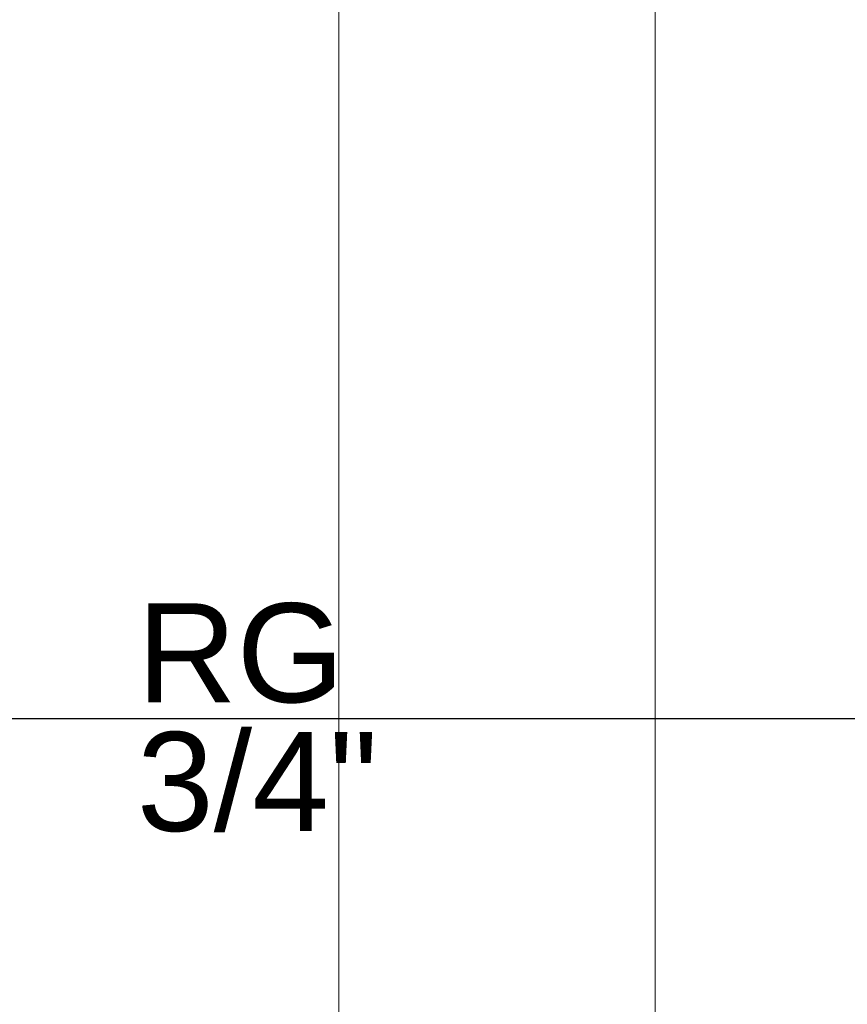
# Model space of a CAD drawing. Header units: millimetres. Extents: x -16331 to -10174, y -4135 to -3584.
# Tile 115 of 256: x -10349.16 to -10347.49, y -4010.97 to -4008.98. Entities that reach past the tile are written whole.
import ezdxf

# ---------------------------------------------------------------- set-up
doc = ezdxf.new("R2010")
doc.units = ezdxf.units.MM
doc.layers.add('DI-Eixos', color=7, linetype='Continuous')
doc.layers.add('Textos', color=7, linetype='Continuous')
doc.layers.add('DI-Elementos externos em vista', color=9, linetype='Continuous', lineweight=5)
doc.layers.add('IFC-IfcWall-Contorno', color=250, linetype='Continuous', lineweight=5)
doc.styles.add('Arial', font='arial.ttf', dxfattribs={"height": 100})

msp = doc.modelspace()

# ---------------------------------------------------------------- linework, layer by layer
at = {"layer": 'DI-Eixos'}
msp.add_line((-10354.1826, -4010.3915), (-10343.1405, -4010.3915), dxfattribs=at)
at = {"layer": 'DI-Elementos externos em vista'}
for p, q in [((-10348.5182, -4012.8717), (-10348.5182, -4008.1917)), ((-10348.5182, -4008.1917), (-10348.5182, -4012.8717)), ((-10347.8782, -4012.8717), (-10347.8782, -4008.1917))]:
    msp.add_line(p, q, dxfattribs=at)
at = {"layer": 'IFC-IfcWall-Contorno', "lineweight": 5}
for p, q in [((-10348.5182, -4012.8717), (-10348.5182, -4008.1917)), ((-10348.5182, -4008.1917), (-10348.5182, -4012.8717)), ((-10347.8782, -4012.8717), (-10347.8782, -4008.1917))]:
    msp.add_line(p, q, dxfattribs=at)

# ---------------------------------------------------------------- texts
at = {"layer": 'Textos', "char_height": 0.2, "attachment_point": 7, "line_spacing_factor": 0.6, "style": 'Arial'}
for s, insert, width in [('RG', (-10348.9263, -4010.3615), 0.838415), ('3/4"', (-10348.9263, -4010.6215), 0.975)]:
    msp.add_mtext(s, dxfattribs=dict(at, insert=insert, width=width))

doc.saveas('drawing.dxf')
